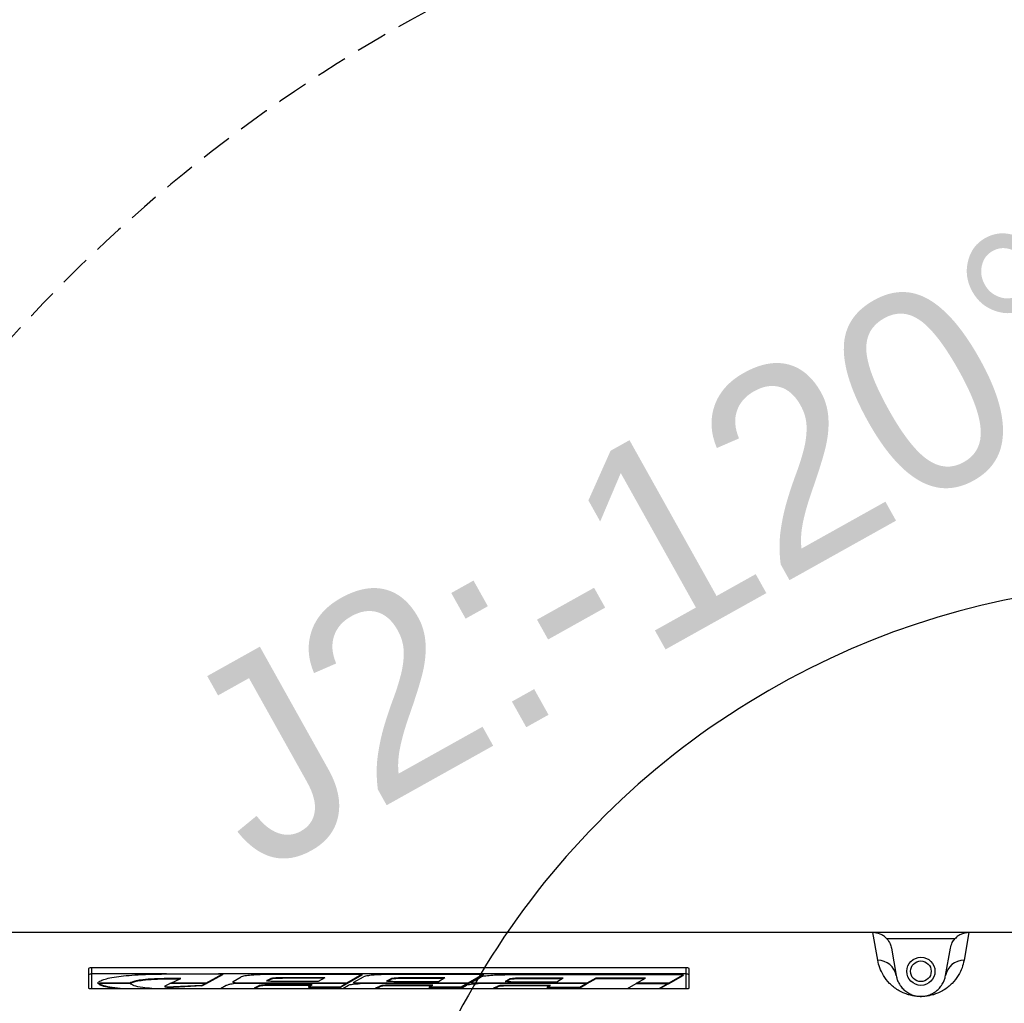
# Model space of a CAD drawing. Header units: millimetres. Extents: x 0 to 2970, y 0 to 2100.
# Tile 5 of 30: x 386 to 543, y 1314 to 1471. Entities that reach past the tile are written whole.
import ezdxf

# ---------------------------------------------------------------- set-up
doc = ezdxf.new("R2010")
doc.units = ezdxf.units.MM
doc.header["$LTSCALE"] = 10
doc.header["$PDSIZE"] = -1
doc.linetypes.add('DASHED', pattern=[0.75, 0.5, -0.25])
doc.layers.add('尺寸线', color=3, linetype='Continuous')
doc.layers.add('粗实线', color=7, linetype='Continuous')
doc.styles.add('SLDTEXTSTYLE1', font='txt')
doc.dimstyles.new('SLDDIMSTYLE0', dxfattribs={"dimtxt": 32, "dimasz": 18, "dimexe": 5, "dimexo": 2.5, "dimgap": 8.75, "dimtad": 1, "dimdec": 4, "dimlfac": 8, "dimzin": 12, "dimdsep": 46, "dimtxsty": 'SLDTEXTSTYLE1', "dimcen": 0.09, "dimclrd": 3, "dimclre": 3, "dimclrt": 3, "dimazin": 3, "dimtfac": 1, "dimtdec": 4, "dimtofl": 0, "dimtmove": 0, "dimatfit": 3, "dimfxl": 1, "dimfrac": 2, "dimtolj": 1, "dimtzin": 12, "dimarcsym": 0})
doc.dimstyles.new('SLDDIMSTYLE1', dxfattribs={"dimtxt": 35, "dimasz": 18, "dimexe": 15, "dimexo": 5.5, "dimgap": 8.75, "dimtad": 1, "dimtoh": 1, "dimdec": 0, "dimrnd": 1e-09, "dimzin": 12, "dimdsep": 46, "dimtxsty": 'SLDTEXTSTYLE1', "dimcen": 10, "dimclrd": 3, "dimclre": 3, "dimclrt": 3, "dimadec": 0, "dimazin": 3, "dimtfac": 1, "dimtdec": 0, "dimtofl": 0, "dimtmove": 0, "dimatfit": 3, "dimfxl": 1, "dimfrac": 2, "dimtolj": 1, "dimtzin": 12, "dimarcsym": 0})

# ---------------------------------------------------------------- blocks, each defined once
blk = doc.blocks.new('_D')
at = {"layer": 'Defpoints', "color": 0, "transparency": 16777216}
for p in [(804.43, 1449.21), (691.95, 1303.38), (247.01, 1252.25), (769.7, 1252.25), (769.7, 1252.25)]:
    blk.add_point(p, dxfattribs=at)
at = {"layer": '尺寸线', "color": 3, "lineweight": -2, "transparency": 16777216}
blk.add_arc((769.7, 1252.25), 93.06, 91.1002, 168.8998, dxfattribs=at)
at = {"layer": '尺寸线', "color": 3, "transparency": 16777216}
for points in [[(768.15, 1348.28), (767.68, 1342.3), (785.86, 1343.89)], [(681.37, 1269.87), (675.4, 1270.45), (676.65, 1252.25)]]:
    blk.add_solid(points, dxfattribs=at)
at = {"layer": '尺寸线', "color": 3, "transparency": 16777216, "insert": (625.11, 1329.93), "char_height": 32, "attachment_point": 1, "rotation": 29.4993, "style": 'SLDTEXTSTYLE1'}
blk.add_mtext('\\A1;J1:-100°', dxfattribs=at)
blk = doc.blocks.new('_D_4')
at = {"layer": 'Defpoints', "color": 0, "transparency": 16777216}
for p in [(684.7, 1451.43), (471.18, 1334.92), (247.01, 1252.25), (569.7, 1252.25), (769.7, 1252.25)]:
    blk.add_point(p, dxfattribs=at)
at = {"layer": '尺寸线', "color": 3, "lineweight": -2, "transparency": 16777216}
blk.add_arc((569.7, 1252.25), 128.61, 68.0255, 171.9745, dxfattribs=at)
at = {"layer": '尺寸线', "color": 3, "transparency": 16777216}
for points in [[(619.14, 1374.21), (616.51, 1368.82), (634.01, 1363.63)], [(445.34, 1269.99), (439.36, 1270.41), (441.09, 1252.25)]]:
    blk.add_solid(points, dxfattribs=at)
at = {"layer": '尺寸线', "color": 3, "transparency": 16777216, "insert": (408.18, 1361.74), "char_height": 32, "attachment_point": 1, "rotation": 29.1932, "style": 'SLDTEXTSTYLE1'}
blk.add_mtext('\\A1;J2:-120°', dxfattribs=at)
blk = doc.blocks.new('*D20')
at = {"color": 3, "lineweight": -2, "transparency": 16777216}
for p, q in [((187.38, 1607.79), (292.14, 1607.79)), ((292.14, 1607.79), (394.31, 1531.72)), ((769.7, 1242.25), (769.7, 1262.25)), ((759.7, 1252.25), (779.7, 1252.25))]:
    blk.add_line(p, q, dxfattribs=at)
at = {"color": 3, "transparency": 16777216}
blk.add_solid([(396.11, 1534.13), (392.52, 1529.31), (408.75, 1520.97)], dxfattribs=at)
at = {"layer": 'Defpoints', "color": 0, "transparency": 16777216}
for p in [(408.75, 1520.97), (769.7, 1252.25)]:
    blk.add_point(p, dxfattribs=at)
at = {"color": 3, "transparency": 16777216, "insert": (235.38, 1634.04), "char_height": 35, "attachment_point": 5, "style": 'SLDTEXTSTYLE1'}
blk.add_mtext('\\A1;R450', dxfattribs=at)

msp = doc.modelspace()

# ---------------------------------------------------------------- linework, layer by layer
for p, q in [((574.705301, 1324.94868), (319.7053, 1324.94868)), ((522.811646, 1320.510781), (522.029125, 1324.94868)), ((537.381476, 1324.94868), (536.598955, 1320.510781)), ((535.148964, 1323.94868), (524.261637, 1323.94868)), ((524.991463, 1322.447095), (525.766069, 1318.054087)), ((533.644531, 1318.054087), (534.419137, 1322.447095)), ((396.7053, 1319.220821), (396.7053, 1316.052218)), ((397.2053, 1319.281756), (397.2053, 1315.991283)), ((492.2053, 1319.281756), (397.2053, 1319.281756)), ((492.2053, 1315.991283), (492.2053, 1319.281756)), ((492.7053, 1316.052218), (492.7053, 1319.220821)), ((409.187169, 1318.327529), (397.2053, 1318.327529)), ((398.155094, 1316.968389), (398.155094, 1316.869134)), ((398.264406, 1316.836242), (398.317385, 1316.967415)), ((398.264406, 1316.736988), (398.317385, 1316.868161)), ((398.264406, 1316.836242), (398.264406, 1316.736988)), ((403.308381, 1316.836242), (398.264406, 1316.836242)), ((403.308381, 1316.836242), (403.308381, 1316.784959)), ((409.835446, 1316.836242), (411.476049, 1317.594088)), ((415.425976, 1316.836242), (409.835446, 1316.836242)), ((409.835446, 1316.836242), (409.835446, 1316.784986)), ((415.425976, 1316.836242), (418.145871, 1318.32532)), ((415.425976, 1316.736988), (418.145871, 1318.226065)), ((415.425976, 1316.836242), (415.425976, 1316.736988)), ((492.2053, 1318.327529), (417.469978, 1318.327529)), ((418.145871, 1318.32532), (418.145871, 1318.226065)), ((419.801957, 1317.137599), (421.093817, 1317.878227)), ((419.801957, 1317.137599), (419.801957, 1317.038344)), ((420.554152, 1316.836242), (420.554152, 1316.784986)), ((437.962033, 1316.836242), (420.554152, 1316.836242)), ((425.215193, 1317.269468), (425.827768, 1317.575255)), ((425.215193, 1317.170214), (425.827768, 1317.476)), ((425.827768, 1317.575255), (425.827768, 1317.476)), ((433.419959, 1317.121774), (426.324043, 1317.121774)), ((440.366535, 1318.247447), (426.491209, 1318.247447)), ((434.448873, 1317.730911), (428.346379, 1317.730911)), ((428.346379, 1317.730911), (428.346379, 1317.631657)), ((434.281219, 1317.631657), (428.346379, 1317.631657)), ((434.448873, 1317.730911), (433.419959, 1317.121774)), ((440.366535, 1318.247447), (437.962033, 1316.836242)), ((440.366535, 1318.148192), (437.962033, 1316.736988)), ((437.962033, 1316.836242), (437.962033, 1316.736988)), ((439.104813, 1317.00154), (440.633997, 1317.878227)), ((439.104813, 1317.00154), (439.104813, 1316.902286)), ((457.369766, 1316.836242), (439.640971, 1316.836242)), ((439.640971, 1316.836242), (439.640971, 1316.762408)), ((440.366535, 1318.247447), (440.366535, 1318.148192)), ((444.398357, 1317.238009), (445.010932, 1317.543796)), ((444.398357, 1317.138755), (445.010932, 1317.444541)), ((445.010932, 1317.543796), (445.010932, 1317.444541)), ((452.603123, 1317.090315), (445.507207, 1317.090315)), ((459.767038, 1318.243204), (446.204312, 1318.243204)), ((453.632037, 1317.699452), (447.529544, 1317.699452)), ((447.529544, 1317.699452), (447.529544, 1317.600198)), ((453.464383, 1317.600198), (447.529544, 1317.600198)), ((453.632037, 1317.699452), (452.603123, 1317.090315)), ((459.767038, 1318.243204), (457.369766, 1316.836242)), ((459.767038, 1318.143949), (457.369766, 1316.736988)), ((457.369766, 1316.836242), (457.369766, 1316.736988)), ((457.947627, 1317.00154), (459.476811, 1317.878227)), ((457.947627, 1317.00154), (457.947627, 1316.902286)), ((476.345027, 1316.836242), (458.295452, 1316.836242)), ((458.295452, 1316.836242), (458.295452, 1316.7498)), ((459.767038, 1318.243204), (459.767038, 1318.143949)), ((463.322007, 1317.188039), (463.934582, 1317.493825)), ((463.322007, 1317.088784), (463.934582, 1317.39457)), ((463.934582, 1317.493825), (463.934582, 1317.39457)), ((471.526773, 1317.040344), (464.430857, 1317.040344)), ((491.7053, 1318.183045), (464.874203, 1318.183045)), ((472.555687, 1317.649481), (466.453193, 1317.649481)), ((466.453193, 1317.649481), (466.453193, 1317.550227)), ((472.388033, 1317.550227), (466.453193, 1317.550227)), ((472.555687, 1317.649481), (471.526773, 1317.040344)), ((477.750861, 1317.661328), (476.345027, 1316.836242)), ((477.750861, 1317.562073), (476.345027, 1316.736988)), ((476.345027, 1316.836242), (476.345027, 1316.736988)), ((485.723177, 1317.661328), (477.750861, 1317.661328)), ((477.750861, 1317.661328), (477.750861, 1317.562073)), ((485.549959, 1317.562073), (477.750861, 1317.562073)), ((484.283249, 1316.836242), (485.723177, 1317.661328)), ((484.283249, 1316.836242), (484.283249, 1316.784986)), ((489.35488, 1316.836242), (484.283249, 1316.836242)), ((489.35488, 1316.836242), (491.7053, 1318.183045)), ((489.35488, 1316.736988), (491.7053, 1318.083791)), ((489.35488, 1316.836242), (489.35488, 1316.736988)), ((491.7053, 1318.183045), (491.7053, 1318.083791)), ((397.2053, 1315.991283), (492.2053, 1315.991283)), ((398.3975, 1316.736988), (398.264406, 1316.736988)), ((398.3975, 1316.769006), (398.3975, 1316.669751)), ((403.3535, 1316.784959), (398.401052, 1316.784986)), ((408.897921, 1316.387365), (408.897921, 1316.28811)), ((408.931005, 1316.418453), (408.898117, 1316.384949)), ((408.898117, 1316.384949), (408.941874, 1316.351631)), ((408.931005, 1316.418453), (409.724486, 1316.784986)), ((408.941874, 1316.351631), (409.058922, 1316.321051)), ((409.058922, 1316.321051), (409.240287, 1316.295556)), ((409.240287, 1316.295556), (409.472067, 1316.277098)), ((409.472067, 1316.277098), (409.736493, 1316.267094)), ((415.332353, 1316.784986), (409.724486, 1316.784986)), ((409.736493, 1316.267094), (410.013294, 1316.266309)), ((410.013294, 1316.266309), (410.28125, 1316.274805)), ((414.819775, 1316.504362), (410.28125, 1316.274805)), ((414.819775, 1316.405108), (410.28125, 1316.17555)), ((410.28125, 1316.274805), (410.28125, 1316.17555)), ((414.819775, 1316.504362), (415.332353, 1316.784986)), ((414.819775, 1316.405108), (415.332353, 1316.685732)), ((414.819775, 1316.504362), (414.819775, 1316.405108)), ((415.332353, 1316.784986), (415.332353, 1316.685732)), ((415.425976, 1316.736988), (415.332353, 1316.736988)), ((417.802468, 1315.991283), (418.713564, 1316.513618)), ((437.8747, 1316.784986), (419.895205, 1316.784986)), ((423.33341, 1316.177881), (423.978947, 1316.457453)), ((423.33341, 1316.078627), (423.978947, 1316.358198)), ((423.33341, 1316.177881), (423.33341, 1316.078627)), ((423.978947, 1316.457453), (423.978947, 1316.358198)), ((432.422744, 1316.581147), (425.122197, 1316.581147)), ((425.122197, 1316.581147), (425.122197, 1316.481892)), ((432.224769, 1316.481892), (425.122197, 1316.481892)), ((431.926786, 1316.332499), (432.422744, 1316.581147)), ((431.932686, 1316.241218), (431.926786, 1316.332499)), ((431.926786, 1316.332499), (431.926786, 1316.233244)), ((431.932686, 1316.141963), (431.926786, 1316.233244)), ((436.948192, 1316.241218), (431.932686, 1316.241218)), ((431.932686, 1316.241218), (431.932686, 1316.141963)), ((436.948192, 1316.141963), (431.932686, 1316.141963)), ((437.8747, 1316.784986), (436.948192, 1316.241218)), ((437.8747, 1316.685732), (436.948192, 1316.141963)), ((436.948192, 1316.241218), (436.948192, 1316.141963)), ((437.342648, 1315.991283), (438.253744, 1316.513618)), ((437.8747, 1316.784986), (437.8747, 1316.685732)), ((437.962033, 1316.736988), (437.8747, 1316.736988)), ((457.282433, 1316.784986), (440.129104, 1316.784986)), ((442.60368, 1316.103521), (443.249216, 1316.383092)), ((442.60368, 1316.004266), (443.249216, 1316.283838)), ((442.60368, 1316.103521), (442.60368, 1316.004266)), ((443.249216, 1316.383092), (443.249216, 1316.283838)), ((451.740462, 1316.530575), (444.392467, 1316.530575)), ((444.392467, 1316.530575), (444.392467, 1316.431321)), ((451.542487, 1316.431321), (444.392467, 1316.431321)), ((451.197055, 1316.258139), (451.740462, 1316.530575)), ((451.20115, 1316.194787), (451.197055, 1316.258139)), ((451.197055, 1316.258139), (451.197055, 1316.158884)), ((451.20115, 1316.095533), (451.197055, 1316.158884)), ((456.276814, 1316.194787), (451.20115, 1316.194787)), ((451.20115, 1316.194787), (451.20115, 1316.095533)), ((456.276814, 1316.095533), (451.20115, 1316.095533)), ((456.185461, 1315.991283), (457.096557, 1316.513618)), ((457.282433, 1316.784986), (456.276814, 1316.194787)), ((457.282433, 1316.685732), (456.276814, 1316.095533)), ((456.276814, 1316.194787), (456.276814, 1316.095533)), ((457.282433, 1316.784986), (457.282433, 1316.685732)), ((457.369766, 1316.736988), (457.282433, 1316.736988)), ((476.257694, 1316.784986), (458.971918, 1316.784986)), ((461.407361, 1316.045362), (461.446493, 1316.103521)), ((461.446493, 1316.103521), (462.092029, 1316.383092)), ((461.446493, 1316.004266), (462.092029, 1316.283838)), ((461.446493, 1316.103521), (461.446493, 1316.004266)), ((462.092029, 1316.383092), (462.092029, 1316.283838)), ((470.535827, 1316.506787), (463.23528, 1316.506787)), ((463.23528, 1316.506787), (463.23528, 1316.407532)), ((470.337852, 1316.407532), (463.23528, 1316.407532)), ((470.039868, 1316.258139), (470.535827, 1316.506787)), ((470.045879, 1316.165147), (470.039868, 1316.258139)), ((470.039868, 1316.258139), (470.039868, 1316.158884)), ((470.045879, 1316.065892), (470.039868, 1316.158884)), ((475.201572, 1316.165147), (470.045879, 1316.165147)), ((470.045879, 1316.165147), (470.045879, 1316.065892)), ((475.201572, 1316.065892), (470.045879, 1316.065892)), ((476.257694, 1316.784986), (475.201572, 1316.165147)), ((476.257694, 1316.685732), (475.201572, 1316.065892)), ((475.201572, 1316.165147), (475.201572, 1316.065892)), ((476.257694, 1316.784986), (476.257694, 1316.685732)), ((476.345027, 1316.736988), (476.257694, 1316.736988)), ((482.80864, 1315.991283), (484.193798, 1316.784986)), ((484.193798, 1316.784986), (489.265429, 1316.784986)), ((487.88027, 1315.991283), (489.265429, 1316.784986)), ((489.265429, 1316.685732), (488.053488, 1315.991283)), ((489.265429, 1316.784986), (489.265429, 1316.685732)), ((489.35488, 1316.736988), (489.265429, 1316.736988))]:
    msp.add_line(p, q)
for radius in [2.25, 1.65]:
    msp.add_circle((529.7053, 1318.74868), radius)
for centre, radius, start, end in [((522.829315, 1317.527187), 2.983647, 10.17155884, 90.33930878), ((536.581285, 1317.527187), 2.983647, 89.66069122, 169.82844116), ((397.082157, 1318.210366), 1.078443, 83.44330426, 110.45336576), ((492.328444, 1318.210366), 1.078443, 69.54663424, 96.55669574), ((397.082157, 1317.21782), 1.078443, 83.44330426, 110.45336576), ((492.328444, 1317.21782), 1.078443, 69.54663424, 96.55669574), ((397.082157, 1317.062673), 1.078443, 249.54663424, 276.55669574), ((409.810361, 1318.945093), 2.809289, 251.04691295, 279.64939649), ((492.328444, 1317.062673), 1.078443, 263.44330426, 290.45336576)]:
    msp.add_arc(centre, radius, start, end)
for points, knots in [([(524.261637, 1323.94868), (524.097481, 1324.107905), (523.769645, 1324.425893), (523.015741, 1324.839332), (522.423429, 1324.904979), (522.029125, 1324.94868)], [0, 0, 0, 0, 0.2510877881, 0.5014468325, 1, 1, 1, 1]), ([(537.381476, 1324.94868), (536.987167, 1324.904978), (536.394852, 1324.83933), (535.64095, 1324.425887), (535.313118, 1324.107903), (535.148964, 1323.94868)], [0, 0, 0, 0, 0.49855907, 0.7489151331, 1, 1, 1, 1]), ([(524.261637, 1323.94868), (524.45472, 1323.69501), (524.799672, 1323.241816), (524.932836, 1322.690027), (524.991463, 1322.447095)], [0, 0, 0, 0, 0.5597380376, 1, 1, 1, 1]), ([(534.419137, 1322.447095), (534.499403, 1322.755954), (534.64266, 1323.307199), (534.994331, 1323.752762), (535.148964, 1323.94868)], [0, 0, 0, 0, 0.5602918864, 1, 1, 1, 1]), ([(536.598955, 1320.510781), (536.509016, 1320.115015), (536.323452, 1319.298463), (535.72826, 1318.067925), (534.962399, 1317.043316), (534.11858, 1316.270157), (533.413291, 1315.767333), (532.67915, 1315.37089), (531.944287, 1315.081734), (531.280436, 1314.894373), (530.654591, 1314.781023), (530.102086, 1314.734075), (529.7053, 1314.722727), (529.308514, 1314.734075), (528.75601, 1314.781023), (528.130165, 1314.894373), (527.466314, 1315.081734), (526.73145, 1315.37089), (525.99731, 1315.767333), (525.292021, 1316.270157), (524.448202, 1317.043316), (523.682341, 1318.067925), (523.087148, 1319.298463), (522.901585, 1320.115015), (522.811646, 1320.510781)], [0, 0, 0, 0, 0.0999957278, 0.206312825, 0.3112990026, 0.3597713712, 0.4032867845, 0.4400965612, 0.4623739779, 0.4795764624, 0.4916861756, 0.4961497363, 0.5, 0.5038502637, 0.5083138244, 0.5204235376, 0.5376260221, 0.5599034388, 0.5967132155, 0.6402286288, 0.6887009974, 0.793687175, 0.9000042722, 1, 1, 1, 1]), ([(398.374719, 1317.109371), (398.560463, 1317.199365), (398.928618, 1317.377737), (399.739263, 1317.639528), (401.148456, 1317.860692), (402.655906, 1318.069412), (404.655163, 1318.235443), (407.08041, 1318.300408), (409.603403, 1318.339011), (413.303825, 1318.350691), (416.14756, 1318.33579), (418.145871, 1318.32532)], [0, 0, 0, 0, 0.0914120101, 0.1811837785, 0.2725677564, 0.3648195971, 0.4546806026, 0.5568007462, 0.6586345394, 0.760120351, 1, 1, 1, 1]), ([(411.476049, 1317.594088), (410.75411, 1317.599557), (409.309303, 1317.610503), (407.183308, 1317.541851), (405.446708, 1317.41094), (404.263201, 1317.232917), (403.60938, 1317.039725), (403.408507, 1316.90393), (403.308381, 1316.836242)], [0, 0, 0, 0, 0.1866758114, 0.3735918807, 0.5604409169, 0.7067254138, 0.8538155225, 1, 1, 1, 1]), ([(411.261664, 1317.495057), (410.611503, 1317.499776), (409.238572, 1317.509743), (407.183589, 1317.442376), (405.446089, 1317.311747), (404.26491, 1317.133602), (403.643432, 1316.952461), (403.457598, 1316.829212), (403.374373, 1316.774015)], [0, 0, 0, 0, 0.1761388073, 0.371948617, 0.5676882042, 0.7209331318, 0.8750220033, 1, 1, 1, 1]), ([(420.554152, 1316.836242), (420.418379, 1316.849912), (420.21023, 1316.870869), (420.071846, 1316.912202), (419.977642, 1316.945342), (419.899683, 1316.986689), (419.856743, 1317.051243), (419.823575, 1317.103523), (419.801957, 1317.137599)], [0, 0, 0, 0, 0.1932577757, 0.2962778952, 0.4046661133, 0.5171305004, 0.6852740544, 1, 1, 1, 1]), ([(420.180742, 1316.784986), (420.144218, 1316.79404), (420.06502, 1316.813673), (419.978768, 1316.846182), (419.899213, 1316.887395), (419.857021, 1316.952011), (419.823685, 1317.004278), (419.801957, 1317.038344)], [0, 0, 0, 0, 0.1164730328, 0.2525550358, 0.3937546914, 0.6048598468, 1, 1, 1, 1]), ([(426.491209, 1318.247447), (426.076832, 1318.244232), (425.394021, 1318.238935), (424.456716, 1318.22227), (423.688013, 1318.192248), (422.799863, 1318.140811), (421.81605, 1318.040856), (421.347946, 1317.935451), (421.093817, 1317.878227)], [0, 0, 0, 0, 0.18917819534, 0.31172799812, 0.43040010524, 0.55541160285, 0.75863751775, 1, 1, 1, 1]), ([(426.324043, 1317.121774), (426.153881, 1317.125291), (425.818198, 1317.13223), (425.327572, 1317.182834), (425.257952, 1317.236505), (425.215193, 1317.269468)], [0, 0, 0, 0, 0.2839972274, 0.560247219, 1, 1, 1, 1]), ([(428.346379, 1317.730911), (428.063447, 1317.728543), (427.484695, 1317.723697), (426.682528, 1317.71123), (426.038115, 1317.655636), (425.899352, 1317.602609), (425.827768, 1317.575255)], [0, 0, 0, 0, 0.2766996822, 0.5660039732, 0.7761125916, 1, 1, 1, 1]), ([(428.346379, 1317.631657), (428.063447, 1317.629288), (427.484695, 1317.624443), (426.682528, 1317.611975), (426.038115, 1317.556381), (425.899352, 1317.503355), (425.827768, 1317.476)], [0, 0, 0, 0, 0.2766996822, 0.5660039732, 0.7761125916, 1, 1, 1, 1]), ([(439.640971, 1316.836242), (439.54365, 1316.84954), (439.390417, 1316.870478), (439.271299, 1316.901526), (439.196549, 1316.924223), (439.129121, 1316.956222), (439.114795, 1316.982931), (439.104813, 1317.00154)], [0, 0, 0, 0, 0.2912098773, 0.4585148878, 0.5605761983, 0.6938540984, 1, 1, 1, 1]), ([(439.514489, 1316.756558), (439.463739, 1316.763685), (439.35804, 1316.778529), (439.271824, 1316.802313), (439.196403, 1316.824957), (439.129225, 1316.856975), (439.114837, 1316.88368), (439.104813, 1316.902286)], [0, 0, 0, 0, 0.178980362, 0.3727763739, 0.4909980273, 0.6453790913, 1, 1, 1, 1]), ([(446.204312, 1318.243204), (445.689297, 1318.243117), (444.771235, 1318.242961), (443.473674, 1318.211613), (442.296707, 1318.162928), (441.270047, 1318.04526), (440.863486, 1317.938493), (440.633997, 1317.878227)], [0, 0, 0, 0, 0.22518796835, 0.40141872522, 0.579092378, 0.76241278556, 1, 1, 1, 1]), ([(445.507207, 1317.090315), (445.337045, 1317.093832), (445.001362, 1317.100771), (444.510737, 1317.151375), (444.441116, 1317.205046), (444.398357, 1317.238009)], [0, 0, 0, 0, 0.28399722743, 0.56024721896, 1, 1, 1, 1]), ([(447.529544, 1317.699452), (447.246612, 1317.697084), (446.667859, 1317.692238), (445.865692, 1317.679771), (445.22128, 1317.624177), (445.082516, 1317.571151), (445.010932, 1317.543796)], [0, 0, 0, 0, 0.2766996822, 0.5660039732, 0.7761125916, 1, 1, 1, 1]), ([(447.529544, 1317.600198), (447.246612, 1317.597829), (446.667859, 1317.592984), (445.865692, 1317.580516), (445.22128, 1317.524922), (445.082516, 1317.471896), (445.010932, 1317.444541)], [0, 0, 0, 0, 0.27669968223, 0.56600397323, 0.7761125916, 1, 1, 1, 1]), ([(458.295452, 1316.836242), (458.184924, 1316.856286), (458.043451, 1316.881942), (458.007489, 1316.920549), (457.963538, 1316.95443), (457.95415, 1316.982226), (457.947627, 1317.00154)], [0, 0, 0, 0, 0.40632282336, 0.52008238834, 0.66653846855, 1, 1, 1, 1]), ([(458.295452, 1316.736988), (458.184924, 1316.757032), (458.043451, 1316.782687), (458.007489, 1316.821295), (457.963538, 1316.855175), (457.95415, 1316.882972), (457.947627, 1316.902286)], [0, 0, 0, 0, 0.4063228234, 0.5200823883, 0.6665384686, 1, 1, 1, 1]), ([(464.874203, 1318.183045), (464.324965, 1318.174611), (463.224307, 1318.157708), (461.662263, 1318.130168), (460.360281, 1318.024563), (459.787513, 1317.929691), (459.476811, 1317.878227)], [0, 0, 0, 0, 0.2676689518, 0.536400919, 0.7485175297, 1, 1, 1, 1]), ([(464.430857, 1317.040344), (464.260695, 1317.043861), (463.925012, 1317.050801), (463.434387, 1317.101404), (463.364766, 1317.155075), (463.322007, 1317.188039)], [0, 0, 0, 0, 0.2839972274, 0.560247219, 1, 1, 1, 1]), ([(466.453193, 1317.649481), (466.170261, 1317.647113), (465.591509, 1317.642268), (464.789342, 1317.6298), (464.144929, 1317.574206), (464.006166, 1317.52118), (463.934582, 1317.493825)], [0, 0, 0, 0, 0.2766996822, 0.5660039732, 0.7761125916, 1, 1, 1, 1]), ([(466.453193, 1317.550227), (466.170261, 1317.547858), (465.591509, 1317.543013), (464.789342, 1317.530545), (464.144929, 1317.474951), (464.006166, 1317.421925), (463.934582, 1317.39457)], [0, 0, 0, 0, 0.2766996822, 0.5660039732, 0.7761125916, 1, 1, 1, 1]), ([(525.766069, 1318.054087), (525.788574, 1317.94235), (525.831487, 1317.729278), (525.926697, 1317.425334), (526.041751, 1317.132593), (526.189297, 1316.830115), (526.377221, 1316.518891), (526.59801, 1316.221117), (526.844124, 1315.945258), (527.117168, 1315.69061), (527.42064, 1315.458146), (527.736049, 1315.260336), (528.071494, 1315.091449), (528.420767, 1314.952857), (528.800863, 1314.847156), (529.133331, 1314.783437), (529.438161, 1314.756221), (529.594452, 1314.74973), (529.705299, 1314.748186), (529.816147, 1314.74973), (529.972437, 1314.756221), (530.277267, 1314.783436), (530.609735, 1314.847156), (530.989834, 1314.952856), (531.309461, 1315.079694), (531.598664, 1315.220932), (531.854741, 1315.370857), (532.104174, 1315.542936), (532.344104, 1315.737182), (532.581546, 1315.962114), (532.812579, 1316.221115), (533.033381, 1316.518889), (533.221302, 1316.830113), (533.368849, 1317.132592), (533.483903, 1317.425332), (533.579114, 1317.729277), (533.622027, 1317.942349), (533.644531, 1318.054087)], [0, 0, 0, 0, 0.0501590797, 0.0956477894, 0.1364662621, 0.181864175, 0.2315626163, 0.2762201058, 0.3158382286, 0.3558614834, 0.3907767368, 0.4205914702, 0.445317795, 0.4674908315, 0.4836707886, 0.4943626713, 0.4976382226, 0.4988892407, 0.4999995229, 0.501109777, 0.5023607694, 0.5056362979, 0.5163282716, 0.5325080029, 0.5546812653, 0.5740558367, 0.5966850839, 0.6225762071, 0.6517339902, 0.6841617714, 0.7237795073, 0.7684369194, 0.8181355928, 0.863533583, 0.9043519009, 0.9498406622, 1, 1, 1, 1]), ([(401.746818, 1315.991283), (401.173967, 1316.064201), (399.952621, 1316.219665), (399.072143, 1316.4594), (398.522057, 1316.651563), (398.441193, 1316.740727), (398.401052, 1316.784986)], [0, 0, 0, 0, 0.3307703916, 0.7052189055, 0.8536738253, 1, 1, 1, 1]), ([(401.046363, 1315.991283), (400.728279, 1316.032951), (399.772762, 1316.158118), (399.076033, 1316.360481), (398.521473, 1316.552258), (398.440999, 1316.641455), (398.401052, 1316.685732)], [0, 0, 0, 0, 0.21826524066, 0.65566283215, 0.82907472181, 1, 1, 1, 1]), ([(406.841647, 1315.991283), (406.334446, 1316.042286), (405.099207, 1316.166498), (403.838198, 1316.446037), (403.514988, 1316.672039), (403.3535, 1316.784959)], [0, 0, 0, 0, 0.2584827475, 0.6295097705, 1, 1, 1, 1]), ([(418.713564, 1316.513618), (418.864889, 1316.568664), (419.0773, 1316.64593), (419.419562, 1316.745342), (419.739133, 1316.771978), (419.895205, 1316.784986)], [0, 0, 0, 0, 0.5589669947, 0.784608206, 1, 1, 1, 1]), ([(423.285208, 1316.095275), (423.27568, 1316.10011), (423.222055, 1316.127321), (423.283162, 1316.155066), (423.33341, 1316.177881)], [0, 0, 0, 0, 0.1776882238, 1, 1, 1, 1]), ([(425.122197, 1316.581147), (424.826826, 1316.568463), (424.300225, 1316.54585), (424.076975, 1316.484424), (423.978947, 1316.457453)], [0, 0, 0, 0, 0.5609013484, 1, 1, 1, 1]), ([(425.122197, 1316.481892), (424.826826, 1316.469209), (424.300225, 1316.446595), (424.076975, 1316.38517), (423.978947, 1316.358198)], [0, 0, 0, 0, 0.5609013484, 1, 1, 1, 1]), ([(438.253744, 1316.513618), (438.301132, 1316.549573), (438.394951, 1316.620758), (438.989718, 1316.690627), (439.458986, 1316.763102), (439.908264, 1316.777774), (440.129104, 1316.784986)], [0, 0, 0, 0, 0.2825989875, 0.5594978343, 0.7834734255, 1, 1, 1, 1]), ([(442.555478, 1316.020915), (442.545949, 1316.02575), (442.492325, 1316.052961), (442.553431, 1316.080706), (442.60368, 1316.103521)], [0, 0, 0, 0, 0.1776882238, 1, 1, 1, 1]), ([(444.392467, 1316.530575), (444.236382, 1316.5244), (443.923499, 1316.512023), (443.489718, 1316.460891), (443.34039, 1316.412586), (443.249216, 1316.383092)], [0, 0, 0, 0, 0.2793662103, 0.5600100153, 1, 1, 1, 1]), ([(444.392467, 1316.431321), (444.236382, 1316.425146), (443.923499, 1316.412768), (443.489718, 1316.361637), (443.34039, 1316.313331), (443.249216, 1316.283838)], [0, 0, 0, 0, 0.2793662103, 0.5600100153, 1, 1, 1, 1]), ([(457.096557, 1316.513618), (457.143945, 1316.549573), (457.237764, 1316.620758), (457.832531, 1316.690627), (458.301799, 1316.763102), (458.751077, 1316.777774), (458.971918, 1316.784986)], [0, 0, 0, 0, 0.28259898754, 0.55949783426, 0.78347342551, 1, 1, 1, 1]), ([(463.23528, 1316.506787), (462.939908, 1316.494103), (462.413307, 1316.47149), (462.190058, 1316.410064), (462.092029, 1316.383092)], [0, 0, 0, 0, 0.5609013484, 1, 1, 1, 1]), ([(463.23528, 1316.407532), (462.939908, 1316.394849), (462.413307, 1316.372235), (462.190058, 1316.31081), (462.092029, 1316.283838)], [0, 0, 0, 0, 0.5609013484, 1, 1, 1, 1])]:
    msp.add_open_spline(points, degree=3, knots=knots)
at = {"layer": '粗实线'}
msp.add_arc((769.70187, 1252.24868), 449.99657, 79.74988147, 280.25011853, dxfattribs=at)
at = {"layer": '粗实线', "linetype": 'DASHED'}
msp.add_arc((569.70187, 1252.24868), 250, 60, 300, dxfattribs=at)

# ---------------------------------------------------------------- dimensions: what is measured, and where the dimension line sits
dim = msp.add_radius_dim(center=(769.70187, 1252.24868), mpoint=(408.752347, 1520.972246), dimstyle='SLDDIMSTYLE1')
dim.commit()
dim.dimension.update_dxf_attribs({"geometry": '*D20', "text_midpoint": (235.383085, 1607.792124), "dimtype": 164})
at = {"layer": '尺寸线'}
for base, line1, text, picture, middle in [((471.180686, 1334.91777), ((684.70187, 1451.434523), (569.70187, 1252.24868)), 'J2:-<>', '_D_4', (506.971339, 1364.52282)), ((691.954982, 1303.383613), ((804.431506, 1449.210231), (769.70187, 1252.24868)), 'J1:-<>', '_D', (723.880076, 1333.240797))]:
    dim = msp.add_angular_dim_2l(base=base, line1=line1, line2=((247.0053, 1252.24868), (769.70187, 1252.24868)), text=text, dimstyle='SLDDIMSTYLE0', dxfattribs=at)
    dim.commit()
    dim.dimension.update_dxf_attribs({"geometry": picture, "text_midpoint": middle, "dimtype": 162})

doc.saveas('drawing.dxf')
